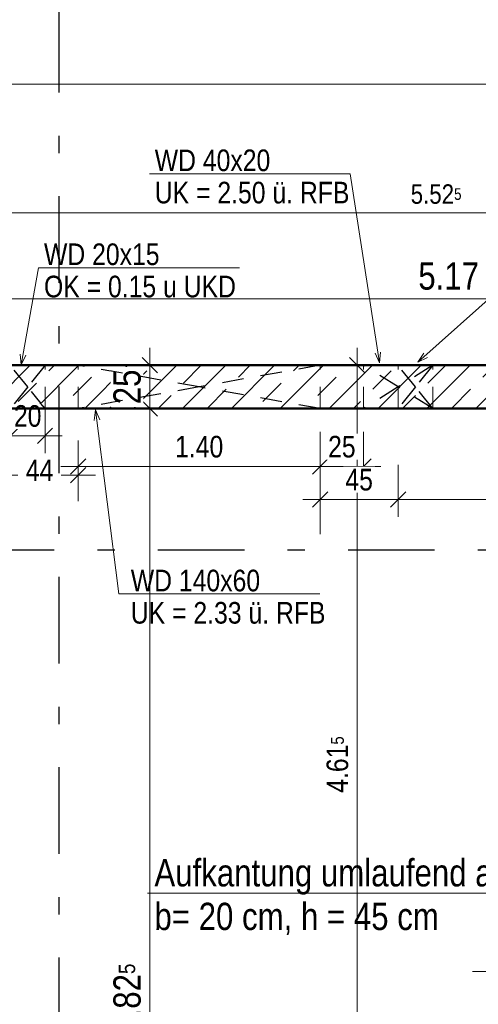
# Model space of a CAD drawing. Header units: millimetres. Extents: x -13 to 146, y -13 to 60.
# Tile 55 of 170: x 5.95 to 8.6, y 25.93 to 31.62. Entities that reach past the tile are written whole.
import ezdxf

# ---------------------------------------------------------------- set-up
doc = ezdxf.new("R2010")
doc.units = ezdxf.units.MM
doc.linetypes.add('DASHDOTX2', pattern=[2, 1, -0.5, 0, -0.5])
doc.linetypes.add('HIDDEN', pattern=[0.375, 0.25, -0.125])
for name, color, linetype, lineweight in [('Achsen', 7, 'Continuous', 20), ('Schraffuren', 7, 'Continuous', 20), ('Texte', 7, 'Continuous', 20), ('WPG_DD Elt', 7, 'Continuous', 20), ('WPG_Lüftung Durchbrüche', 7, 'Continuous', 20)]:
    doc.layers.add(name, color=color, linetype=linetype, lineweight=lineweight)
doc.styles.add('Arial Narrow', font='ARIALN.TTF')
doc.dimstyles.new('Arch_Strakon_dimstyle', dxfattribs={"dimtxt": 11.25, "dimasz": 1, "dimexe": 1.25, "dimexo": 0.0625, "dimgap": 1, "dimtad": 0, "dimdec": 5, "dimzin": 12, "dimdsep": 46, "dimtxsty": 'Arial Narrow', "dimblk": 'Arrowhead_Tick', "dimsah": 1, "dimcen": 0, "dimse1": 1, "dimse2": 1, "dimclrd": 6, "dimclrt": 3, "dimazin": 0, "dimtfac": 1, "dimtdec": 4, "dimtmove": 0, "dimatfit": 3, "dimldrblk": 'NONE', "dimfxl": 1, "dimtvp": 1, "dimtolj": 1, "dimtzin": 0, "dimlwd": 13, "dimarcsym": 2})

# ---------------------------------------------------------------- blocks, each defined once
blk = doc.blocks.new('Arrowhead_Tick')
at = {"color": 0, "linetype": 'Continuous', "lineweight": -2}
for p, q in [((0, 20), (0, -10)), ((-1, 0), (0, 0)), ((10, 0), (0, 0))]:
    blk.add_line(p, q, dxfattribs=at)
at = {"color": 2, "linetype": 'Continuous', "lineweight": 35}
blk.add_line((4.42, 4.42), (-4.42, -4.42), dxfattribs=at)
blk = doc.blocks.new('*D65')
at = {"layer": 'Achsen', "color": 6, "linetype": 'Continuous', "lineweight": 13}
blk.add_line((5.8538, 30.0098), (11.0046, 30.0098), dxfattribs=at)
at = {"layer": 'Defpoints', "color": 0}
for p in [(11.0146, 30.0098), (5.8438, 29.3753), (11.0146, 29.3753)]:
    blk.add_point(p, dxfattribs=at)
at = {"layer": 'Achsen', "color": 6, "lineweight": 13, "xscale": 0.01, "yscale": 0.01, "zscale": 0.01}
blk.add_blockref('Arrowhead_Tick', (11.0146, 30.0098), dxfattribs=at)
at = {"layer": 'Achsen', "color": 6, "lineweight": 13, "xscale": 0.01, "yscale": 0.01, "zscale": 0.01, "rotation": 180}
blk.add_blockref('Arrowhead_Tick', (5.8438, 30.0098), dxfattribs=at)
at = {"layer": 'Achsen', "color": 2, "lineweight": 35, "insert": (8.4292, 30.1402), "char_height": 0.1575, "attachment_point": 5, "style": 'Arial Narrow', "bg_fill": 3, "box_fill_scale": 1.1, "bg_fill_color": 256, "bg_fill_true_color": 13158600, "bg_fill_transparency": 0}
blk.add_mtext('\\A1;5.17', dxfattribs=at)
blk = doc.blocks.new('_None')
blk = doc.blocks.new('*D128')
at = {"layer": 'Achsen', "color": 6, "linetype": 'Continuous', "lineweight": 13}
blk.add_line((4.9171, 26.5397), (4.9171, 28.548), dxfattribs=at)
at = {"layer": 'Defpoints', "color": 0}
for p in [(4.9171, 28.558), (26.2851, 28.558), (5.4742, 26.5297)]:
    blk.add_point(p, dxfattribs=at)
at = {"layer": 'Achsen', "color": 6, "lineweight": 13, "xscale": 0.01, "yscale": 0.01, "zscale": 0.01}
for p, rotation in [((4.9171, 28.558), 90), ((4.9171, 26.5297), 270)]:
    blk.add_blockref('Arrowhead_Tick', p, dxfattribs=dict(at, rotation=rotation))
at = {"layer": 'Achsen', "color": 2, "lineweight": 35, "insert": (4.7867, 27.5438), "char_height": 0.1575, "attachment_point": 5, "rotation": 90, "style": 'Arial Narrow', "bg_fill": 3, "box_fill_scale": 1.1, "bg_fill_color": 256, "bg_fill_true_color": 13158600, "bg_fill_transparency": 0}
blk.add_mtext('\\A1;2.03', dxfattribs=at)
blk = doc.blocks.new('*D129')
at = {"layer": 'Achsen', "color": 6, "linetype": 'Continuous', "lineweight": 13}
blk.add_line((4.9171, 28.568), (4.9171, 30.5797), dxfattribs=at)
at = {"layer": 'Defpoints', "color": 0}
for p in [(4.9171, 30.5897), (5.4742, 30.5897), (26.2851, 28.558)]:
    blk.add_point(p, dxfattribs=at)
at = {"layer": 'Achsen', "color": 6, "lineweight": 13, "xscale": 0.01, "yscale": 0.01, "zscale": 0.01}
for p, rotation in [((4.9171, 30.5897), 89.99999999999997), ((4.9171, 28.558), 270)]:
    blk.add_blockref('Arrowhead_Tick', p, dxfattribs=dict(at, rotation=rotation))
at = {"layer": 'Achsen', "color": 2, "lineweight": 35, "insert": (4.7867, 29.5738), "char_height": 0.1575, "attachment_point": 5, "rotation": 90, "style": 'Arial Narrow', "bg_fill": 3, "box_fill_scale": 1.1, "bg_fill_color": 256, "bg_fill_true_color": 13158600, "bg_fill_transparency": 0}
blk.add_mtext('\\A1;2.03', dxfattribs=at)
blk = doc.blocks.new('*D130')
at = {"layer": 'Achsen', "color": 6, "linetype": 'Continuous', "lineweight": 13}
blk.add_line((4.9171, 30.5997), (4.9171, 32.608), dxfattribs=at)
at = {"layer": 'Defpoints', "color": 0}
for p in [(4.9171, 32.618), (26.2851, 32.618), (5.4742, 30.5897)]:
    blk.add_point(p, dxfattribs=at)
at = {"layer": 'Achsen', "color": 6, "lineweight": 13, "xscale": 0.01, "yscale": 0.01, "zscale": 0.01}
for p, rotation in [((4.9171, 32.618), 90), ((4.9171, 30.5897), 270)]:
    blk.add_blockref('Arrowhead_Tick', p, dxfattribs=dict(at, rotation=rotation))
at = {"layer": 'Achsen', "color": 2, "lineweight": 35, "insert": (4.7867, 31.6038), "char_height": 0.1575, "attachment_point": 5, "rotation": 90, "style": 'Arial Narrow', "bg_fill": 3, "box_fill_scale": 1.1, "bg_fill_color": 256, "bg_fill_true_color": 13158600, "bg_fill_transparency": 0}
blk.add_mtext('\\A1;2.03', dxfattribs=at)
blk = doc.blocks.new('*D324')
at = {"color": 6, "linetype": 'Continuous', "lineweight": 13}
blk.add_line((6.7, 22.5581), (6.7, 29.3653), dxfattribs=at)
at = {"layer": 'Defpoints', "color": 0}
for p in [(5.8438, 29.3753), (6.7, 29.3753), (5.8441, 22.5481)]:
    blk.add_point(p, dxfattribs=at)
at = {"color": 6, "lineweight": 13, "xscale": 0.01, "yscale": 0.01, "zscale": 0.01}
for p, rotation in [((6.7, 29.3753), 89.99999999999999), ((6.7, 22.5481), 270)]:
    blk.add_blockref('Arrowhead_Tick', p, dxfattribs=dict(at, rotation=rotation))
at = {"color": 2, "lineweight": 35, "insert": (6.5696, 25.9617), "char_height": 0.1575, "attachment_point": 5, "rotation": 90, "style": 'Arial Narrow', "bg_fill": 3, "box_fill_scale": 1.1, "bg_fill_color": 256, "bg_fill_true_color": 13158600, "bg_fill_transparency": 0}
blk.add_mtext('\\A1;6.82{\\A1;\\H.6x;\\S5;}', dxfattribs=at)
blk = doc.blocks.new('*D325')
at = {"color": 6, "linetype": 'Continuous', "lineweight": 13}
blk.add_line((6.7, 29.3853), (6.7, 29.6153), dxfattribs=at)
at = {"layer": 'Defpoints', "color": 0}
for p in [(5.5942, 29.6253), (6.7, 29.6253), (5.8438, 29.3753)]:
    blk.add_point(p, dxfattribs=at)
at = {"color": 6, "lineweight": 13, "xscale": 0.01, "yscale": 0.01, "zscale": 0.01}
for p, rotation in [((6.7, 29.6253), 90), ((6.7, 29.3753), 270)]:
    blk.add_blockref('Arrowhead_Tick', p, dxfattribs=dict(at, rotation=rotation))
at = {"color": 2, "lineweight": 35, "insert": (6.5696, 29.5003), "char_height": 0.1575, "attachment_point": 5, "rotation": 90, "style": 'Arial Narrow', "bg_fill": 3, "box_fill_scale": 1.1, "bg_fill_color": 256, "bg_fill_true_color": 13158600, "bg_fill_transparency": 0}
blk.add_mtext('\\A1;25', dxfattribs=at)
blk = doc.blocks.new('*D350')
at = {"color": 6, "linetype": 'Continuous', "lineweight": 13}
blk.add_line((5.6042, 31.25), (24.2792, 31.25), dxfattribs=at)
at = {"layer": 'Defpoints', "color": 0}
for p in [(24.2892, 31.25), (5.5942, 29.6253), (24.2892, 29.6253)]:
    blk.add_point(p, dxfattribs=at)
at = {"color": 6, "lineweight": 13, "xscale": 0.01, "yscale": 0.01, "zscale": 0.01}
blk.add_blockref('Arrowhead_Tick', (24.2892, 31.25), dxfattribs=at)
at = {"color": 6, "lineweight": 13, "xscale": 0.01, "yscale": 0.01, "zscale": 0.01, "rotation": 180}
blk.add_blockref('Arrowhead_Tick', (5.5942, 31.25), dxfattribs=at)
at = {"color": 2, "lineweight": 35, "insert": (14.9417, 31.3804), "char_height": 0.1575, "attachment_point": 5, "style": 'Arial Narrow', "bg_fill": 3, "box_fill_scale": 1.1, "bg_fill_color": 256, "bg_fill_true_color": 13158600, "bg_fill_transparency": 0}
blk.add_mtext('\\A1;18.69{\\A1;\\H.6x;\\S5;}', dxfattribs=at)
blk = doc.blocks.new('*D485')
at = {"layer": 'Defpoints', "color": 0}
for p in [(11.1189, 30.5068), (11.1189, 29.8278), (5.5942, 29.6253)]:
    blk.add_point(p, dxfattribs=at)
at = {"layer": 'Texte', "color": 6, "linetype": 'Continuous', "lineweight": 13}
blk.add_line((5.6042, 30.5068), (11.1089, 30.5068), dxfattribs=at)
at = {"layer": 'Texte', "color": 6, "lineweight": 13, "xscale": 0.01, "yscale": 0.01, "zscale": 0.01}
blk.add_blockref('Arrowhead_Tick', (11.1189, 30.5068), dxfattribs=at)
at = {"layer": 'Texte', "color": 6, "lineweight": 13, "xscale": 0.01, "yscale": 0.01, "zscale": 0.01, "rotation": 180}
blk.add_blockref('Arrowhead_Tick', (5.5942, 30.5068), dxfattribs=at)
at = {"layer": 'Texte', "color": 3, "lineweight": 35, "insert": (8.3566, 30.6142), "char_height": 0.1125, "attachment_point": 5, "style": 'Arial Narrow', "bg_fill": 3, "box_fill_scale": 1.1, "bg_fill_color": 256, "bg_fill_true_color": 13158600, "bg_fill_transparency": 0}
blk.add_mtext('\\A1;5.52{\\A1;\\H.6x;\\S5;}', dxfattribs=at)
blk = doc.blocks.new('*D508')
at = {"layer": 'Defpoints', "color": 0}
for p in [(6.286, 29.3753), (7.686, 29.3753), (7.686, 29.0404)]:
    blk.add_point(p, dxfattribs=at)
at = {"layer": 'Texte', "color": 6, "linetype": 'Continuous', "lineweight": 13}
blk.add_line((6.296, 29.0404), (7.676, 29.0404), dxfattribs=at)
at = {"layer": 'Texte', "color": 6, "lineweight": 13, "xscale": 0.01, "yscale": 0.01, "zscale": 0.01}
blk.add_blockref('Arrowhead_Tick', (7.686, 29.0404), dxfattribs=at)
at = {"layer": 'Texte', "color": 6, "lineweight": 13, "xscale": 0.01, "yscale": 0.01, "zscale": 0.01, "rotation": 180}
blk.add_blockref('Arrowhead_Tick', (6.286, 29.0404), dxfattribs=at)
at = {"layer": 'Texte', "color": 3, "lineweight": 35, "insert": (6.986, 29.1542), "char_height": 0.125, "attachment_point": 5, "style": 'Arial Narrow', "bg_fill": 3, "box_fill_scale": 1.1, "bg_fill_color": 256, "bg_fill_true_color": 13158600, "bg_fill_transparency": 0}
blk.add_mtext('\\A1;1.40', dxfattribs=at)
blk = doc.blocks.new('*D509')
at = {"layer": 'Defpoints', "color": 0}
for p in [(7.686, 29.3753), (7.9367, 29.3753), (7.9367, 29.0404)]:
    blk.add_point(p, dxfattribs=at)
at = {"layer": 'Texte', "color": 6, "linetype": 'Continuous', "lineweight": 13}
blk.add_line((7.696, 29.0404), (7.9267, 29.0404), dxfattribs=at)
at = {"layer": 'Texte', "color": 6, "lineweight": 13, "xscale": 0.01, "yscale": 0.01, "zscale": 0.01}
blk.add_blockref('Arrowhead_Tick', (7.9367, 29.0404), dxfattribs=at)
at = {"layer": 'Texte', "color": 6, "lineweight": 13, "xscale": 0.01, "yscale": 0.01, "zscale": 0.01, "rotation": 180}
blk.add_blockref('Arrowhead_Tick', (7.686, 29.0404), dxfattribs=at)
at = {"layer": 'Texte', "color": 3, "lineweight": 35, "insert": (7.8114, 29.1542), "char_height": 0.125, "attachment_point": 5, "style": 'Arial Narrow', "bg_fill": 3, "box_fill_scale": 1.1, "bg_fill_color": 256, "bg_fill_true_color": 13158600, "bg_fill_transparency": 0}
blk.add_mtext('\\A1;25', dxfattribs=at)
blk = doc.blocks.new('*D686')
at = {"color": 6, "linetype": 'Continuous', "lineweight": 13}
for p, q in [((5.8538, 28.9904), (5.9375, 28.9904)), ((6.276, 28.9904), (6.1881, 28.9904))]:
    blk.add_line(p, q, dxfattribs=at)
at = {"layer": 'Defpoints', "color": 0}
for p in [(5.8438, 29.3753), (6.286, 29.3753), (6.286, 28.9904)]:
    blk.add_point(p, dxfattribs=at)
at = {"color": 6, "lineweight": 13, "xscale": 0.01, "yscale": 0.01, "zscale": 0.01}
blk.add_blockref('Arrowhead_Tick', (6.286, 28.9904), dxfattribs=at)
at = {"color": 6, "lineweight": 13, "xscale": 0.01, "yscale": 0.01, "zscale": 0.01, "rotation": 180}
blk.add_blockref('Arrowhead_Tick', (5.8438, 28.9904), dxfattribs=at)
at = {"color": 3, "lineweight": 35, "insert": (6.0628, 29.0182), "char_height": 0.125, "attachment_point": 5, "style": 'Arial Narrow', "bg_fill": 3, "box_fill_scale": 1.1, "bg_fill_color": 256, "bg_fill_true_color": 13158600, "bg_fill_transparency": 0}
blk.add_mtext('\\A1;44', dxfattribs=at)
blk = doc.blocks.new('*D704')
at = {"color": 6, "linetype": 'Continuous', "lineweight": 13}
blk.add_line((7.9, 25.0203), (7.9, 29.6153), dxfattribs=at)
at = {"layer": 'Defpoints', "color": 0}
for p in [(7.9, 29.6253), (8.3367, 29.6253), (8.4038, 25.0103)]:
    blk.add_point(p, dxfattribs=at)
at = {"color": 6, "lineweight": 13, "xscale": 0.01, "yscale": 0.01, "zscale": 0.01}
for p, rotation in [((7.9, 29.6253), 89.99999999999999), ((7.9, 25.0103), 270)]:
    blk.add_blockref('Arrowhead_Tick', p, dxfattribs=dict(at, rotation=rotation))
at = {"color": 3, "lineweight": 35, "insert": (7.7862, 27.3178), "char_height": 0.125, "attachment_point": 5, "rotation": 90, "style": 'Arial Narrow', "bg_fill": 3, "box_fill_scale": 1.1, "bg_fill_color": 256, "bg_fill_true_color": 13158600, "bg_fill_transparency": 0}
blk.add_mtext('\\A1;4.61{\\A1;\\H.6x;\\S5;}', dxfattribs=at)
blk = doc.blocks.new('*D783')
at = {"layer": 'Defpoints', "color": 0}
blk.add_point((6.0942, 29.2178), dxfattribs=at)
at = {"layer": 'Texte', "color": 6, "linetype": 'Continuous', "lineweight": 13}
blk.add_line((5.9042, 29.2178), (6.0842, 29.2178), dxfattribs=at)
at = {"layer": 'Texte', "color": 6, "lineweight": 13, "xscale": 0.01, "yscale": 0.01, "zscale": 0.01}
blk.add_blockref('Arrowhead_Tick', (6.0942, 29.2178), dxfattribs=at)
at = {"layer": 'Texte', "color": 6, "lineweight": 13, "xscale": 0.01, "yscale": 0.01, "zscale": 0.01, "rotation": 180}
blk.add_blockref('Arrowhead_Tick', (5.8942, 29.2178), dxfattribs=at)
at = {"layer": 'Texte', "color": 3, "lineweight": 35, "insert": (5.9942, 29.3316), "char_height": 0.125, "attachment_point": 5, "style": 'Arial Narrow', "bg_fill": 3, "box_fill_scale": 1.1, "bg_fill_color": 256, "bg_fill_true_color": 13158600, "bg_fill_transparency": 0}
blk.add_mtext('\\A1;20', dxfattribs=at)
at = {"layer": 'Defpoints', "color": 0}
for p in [(5.8942, 29.3753), (6.0942, 29.3753)]:
    blk.add_point(p, dxfattribs=at)
blk = doc.blocks.new('*D827')
at = {"layer": 'Defpoints', "color": 0}
for p in [(7.686, 29.3753), (7.9367, 29.3753), (7.9367, 29.0404)]:
    blk.add_point(p, dxfattribs=at)
at = {"layer": 'Texte', "color": 6, "linetype": 'Continuous', "lineweight": 13}
blk.add_line((7.696, 29.0404), (7.9267, 29.0404), dxfattribs=at)
at = {"layer": 'Texte', "color": 6, "lineweight": 13, "xscale": 0.01, "yscale": 0.01, "zscale": 0.01}
blk.add_blockref('Arrowhead_Tick', (7.9367, 29.0404), dxfattribs=at)
at = {"layer": 'Texte', "color": 6, "lineweight": 13, "xscale": 0.01, "yscale": 0.01, "zscale": 0.01, "rotation": 180}
blk.add_blockref('Arrowhead_Tick', (7.686, 29.0404), dxfattribs=at)
at = {"layer": 'Texte', "color": 3, "lineweight": 35, "insert": (7.8114, 29.1542), "char_height": 0.125, "attachment_point": 5, "style": 'Arial Narrow', "bg_fill": 3, "box_fill_scale": 1.1, "bg_fill_color": 256, "bg_fill_true_color": 13158600, "bg_fill_transparency": 0}
blk.add_mtext('\\A1;25', dxfattribs=at)
blk = doc.blocks.new('*D828')
at = {"layer": 'Defpoints', "color": 0}
for p in [(7.686, 29.3753), (8.1367, 29.3753), (8.1367, 28.85)]:
    blk.add_point(p, dxfattribs=at)
at = {"layer": 'Texte', "color": 6, "linetype": 'Continuous', "lineweight": 13}
blk.add_line((7.696, 28.85), (8.1267, 28.85), dxfattribs=at)
at = {"layer": 'Texte', "color": 6, "lineweight": 13, "xscale": 0.01, "yscale": 0.01, "zscale": 0.01}
blk.add_blockref('Arrowhead_Tick', (8.1367, 28.85), dxfattribs=at)
at = {"layer": 'Texte', "color": 6, "lineweight": 13, "xscale": 0.01, "yscale": 0.01, "zscale": 0.01, "rotation": 180}
blk.add_blockref('Arrowhead_Tick', (7.686, 28.85), dxfattribs=at)
at = {"layer": 'Texte', "color": 3, "lineweight": 35, "insert": (7.9114, 28.9636), "char_height": 0.125, "attachment_point": 5, "style": 'Arial Narrow', "bg_fill": 3, "box_fill_scale": 1.1, "bg_fill_color": 256, "bg_fill_true_color": 13158600, "bg_fill_transparency": 0}
blk.add_mtext('\\A1;45', dxfattribs=at)
blk = doc.blocks.new('*D829')
at = {"layer": 'Defpoints', "color": 0}
for p in [(7.686, 29.3753), (9.9397, 29.3753), (9.9397, 28.85)]:
    blk.add_point(p, dxfattribs=at)
at = {"layer": 'Texte', "color": 6, "linetype": 'Continuous', "lineweight": 13}
blk.add_line((7.696, 28.85), (9.9297, 28.85), dxfattribs=at)
at = {"layer": 'Texte', "color": 6, "lineweight": 13, "xscale": 0.01, "yscale": 0.01, "zscale": 0.01}
blk.add_blockref('Arrowhead_Tick', (9.9397, 28.85), dxfattribs=at)
at = {"layer": 'Texte', "color": 6, "lineweight": 13, "xscale": 0.01, "yscale": 0.01, "zscale": 0.01, "rotation": 180}
blk.add_blockref('Arrowhead_Tick', (7.686, 28.85), dxfattribs=at)
at = {"layer": 'Texte', "color": 3, "lineweight": 35, "insert": (8.8129, 28.9638), "char_height": 0.125, "attachment_point": 5, "style": 'Arial Narrow', "bg_fill": 3, "box_fill_scale": 1.1, "bg_fill_color": 256, "bg_fill_true_color": 13158600, "bg_fill_transparency": 0}
blk.add_mtext('\\A1;2.25{\\A1;\\H.6x;\\S5;}', dxfattribs=at)

msp = doc.modelspace()

# ---------------------------------------------------------------- hatches: boundary and pattern name
at = {"layer": 'Schraffuren', "lineweight": 13}
h = msp.add_hatch(dxfattribs=at)
h.set_pattern_fill('bB', color=6, scale=0.01, angle=45, style=0, pattern_type=2)
h.set_pattern_definition([(45, (0, 0), (-0.1414214, 0.1414214), [0.15, -0.1]), (45, (-0.07071, 0.07071), (-0.1414214, 0.1414214), [])])
h.paths.add_polyline_path([(9.939692, 29.62533), (9.939692, 29.37533), (5.594235, 29.37533), (5.594235, 29.62533)])

# ---------------------------------------------------------------- linework, layer by layer
at = {"color": 5, "linetype": 'Continuous', "lineweight": 18}
msp.add_line((9.142199, 26.5751), (6.687438, 26.5751), dxfattribs=at)
at = {"layer": 'Achsen', "color": 3, "linetype": 'DASHDOTX2', "lineweight": 25, "ltscale": 0.5}
for p, q in [((6.174631, 39.402162), (6.174631, 12.374124)), ((3.447631, 28.55799), (49.122527, 28.55799))]:
    msp.add_line(p, q, dxfattribs=at)
at = {"layer": 'Texte', "color": 5, "linetype": 'Continuous', "lineweight": 18}
for p, q in [((7.860328, 30.732243), (6.697791, 30.732243)), ((7.860328, 30.732243), (8.028564, 29.639351)), ((8.960279, 30.274967), (8.250702, 29.643389)), ((6.057124, 30.189305), (5.956324, 29.628381)), ((7.219661, 30.189305), (6.057124, 30.189305)), ((5.956324, 29.628381), (5.951113, 29.690278)), ((5.98276, 29.684591), (5.956324, 29.628381)), ((8.028564, 29.639351), (8.003546, 29.696206)), ((8.035325, 29.701098), (8.028564, 29.639351)), ((8.250702, 29.643389), (8.284831, 29.69529)), ((8.306209, 29.671272), (8.250702, 29.643389)), ((6.378515, 29.306222), (6.386955, 29.367763)), ((6.521215, 28.30367), (6.386955, 29.367763)), ((6.386955, 29.367763), (6.410416, 29.310247)), ((7.683752, 28.30367), (6.521215, 28.30367))]:
    msp.add_line(p, q, dxfattribs=at)
at = {"layer": 'WPG_Lüftung Durchbrüche', "color": 5, "linetype": 'Continuous', "lineweight": 18}
msp.add_line((9.737684, 26.122285), (8.567464, 26.122285), dxfattribs=at)

# ---------------------------------------------------------------- next in the draw order: dimensions: what is measured, and where the dimension line sits
at = {"layer": 'Achsen', "lineweight": 35}
dim = msp.add_linear_dim(base=(11.014642, 30.009769), p1=(5.843808, 29.37533), p2=(11.014642, 29.37533), text='5.17', dimstyle='Arch_Strakon_dimstyle', override={"dimscale": 0.01, "dimtxt": 15.75, "dimasz": 1, "dimgap": 5, "dimtad": 1, "dimjust": 0, "dimtih": 0, "dimtoh": 0, "dimdec": 5, "dimdsep": 46, "dimtxsty": 'Arial Narrow', "dimclrd": 6, "dimclrt": 2, "dimtix": 1, "dimtofl": 255, "dimtmove": 0, "dimatfit": 2, "dimfxl": 0, "dimfxlon": 0, "dimtvp": 31.746032, "dimtfill": 1, "dimtfillclr": 7, "dimlwd": 13}, dxfattribs=at)
dim.commit()
dim.dimension.update_dxf_attribs({"geometry": '*D65', "text_midpoint": (8.429225, 30.009769), "dimtype": 160})
dim = msp.add_linear_dim(base=(4.917088, 28.55799), p1=(5.474235, 26.529694), p2=(26.285079, 28.55799), angle=90, text='2.03', dimstyle='Arch_Strakon_dimstyle', override={"dimscale": 0.01, "dimtxt": 15.75, "dimasz": 1, "dimgap": 5, "dimtad": 1, "dimjust": 0, "dimtih": 0, "dimtoh": 0, "dimdec": 5, "dimdsep": 46, "dimtxsty": 'Arial Narrow', "dimclrd": 6, "dimclrt": 2, "dimtix": 1, "dimtofl": 255, "dimtmove": 0, "dimatfit": 2, "dimfxl": 0, "dimfxlon": 0, "dimtvp": 31.746032, "dimtfill": 1, "dimtfillclr": 7, "dimlwd": 13}, dxfattribs=at)
dim.commit()
dim.dimension.update_dxf_attribs({"geometry": '*D128', "text_midpoint": (4.917088, 27.543842), "dimtype": 160})

# ---------------------------------------------------------------- next in the draw order: dimensions: what is measured, and where the dimension line sits
dim = msp.add_linear_dim(base=(4.917088, 30.589694), p1=(26.285079, 28.55799), p2=(5.474235, 30.589694), angle=90, text='2.03', dimstyle='Arch_Strakon_dimstyle', override={"dimscale": 0.01, "dimtxt": 15.75, "dimasz": 1, "dimgap": 5, "dimtad": 1, "dimjust": 0, "dimtih": 0, "dimtoh": 0, "dimdec": 5, "dimdsep": 46, "dimtxsty": 'Arial Narrow', "dimclrd": 6, "dimclrt": 2, "dimtix": 1, "dimtofl": 255, "dimtmove": 0, "dimatfit": 2, "dimfxl": 0, "dimfxlon": 0, "dimtvp": 31.746032, "dimtfill": 1, "dimtfillclr": 7, "dimlwd": 13}, dxfattribs=at)
dim.commit()
dim.dimension.update_dxf_attribs({"geometry": '*D129', "text_midpoint": (4.917088, 29.573842), "dimtype": 160})

# ---------------------------------------------------------------- next in the draw order: dimensions: what is measured, and where the dimension line sits
at = {"lineweight": 35}
dim = msp.add_linear_dim(base=(6.7, 29.37533), p1=(5.844131, 22.54809), p2=(5.843808, 29.37533), angle=90, text='6.82{\\A1;\\H.6x;\\S5;}', dimstyle='Arch_Strakon_dimstyle', override={"dimscale": 0.01, "dimtxt": 15.75, "dimasz": 1, "dimgap": 5, "dimtad": 1, "dimjust": 0, "dimtih": 0, "dimtoh": 0, "dimdec": 5, "dimdsep": 46, "dimtxsty": 'Arial Narrow', "dimclrd": 6, "dimclrt": 2, "dimtix": 1, "dimtofl": 255, "dimtmove": 0, "dimatfit": 2, "dimfxl": 0, "dimfxlon": 0, "dimtvp": 31.746032, "dimtfill": 1, "dimtfillclr": 7, "dimlwd": 13}, dxfattribs=at)
dim.commit()
dim.dimension.update_dxf_attribs({"geometry": '*D324', "text_midpoint": (6.7, 25.96171), "dimtype": 160})
at = {"layer": 'Achsen', "lineweight": 35}
dim = msp.add_linear_dim(base=(4.917088, 32.61799), p1=(5.474235, 30.589694), p2=(26.285079, 32.61799), angle=90, text='2.03', dimstyle='Arch_Strakon_dimstyle', override={"dimscale": 0.01, "dimtxt": 15.75, "dimasz": 1, "dimgap": 5, "dimtad": 1, "dimjust": 0, "dimtih": 0, "dimtoh": 0, "dimdec": 5, "dimdsep": 46, "dimtxsty": 'Arial Narrow', "dimclrd": 6, "dimclrt": 2, "dimtix": 1, "dimtofl": 255, "dimtmove": 0, "dimatfit": 2, "dimfxl": 0, "dimfxlon": 0, "dimtvp": 31.746032, "dimtfill": 1, "dimtfillclr": 7, "dimlwd": 13}, dxfattribs=at)
dim.commit()
dim.dimension.update_dxf_attribs({"geometry": '*D130', "text_midpoint": (4.917088, 31.603842), "dimtype": 160})

# ---------------------------------------------------------------- next in the draw order: texts
at = {"layer": 'Texte', "color": 3, "lineweight": 25, "style": 'Arial Narrow'}
msp.add_text('WD 140x60', height=0.125, dxfattribs=at).set_placement((6.590409, 28.318874))
at = {"layer": 'WPG_DD Elt', "color": 14, "lineweight": 25, "style": 'Arial Narrow'}
for p in [(6.616396, 26.190188), (6.616396, 26.038759)]:
    msp.add_text('^I', height=0.125, dxfattribs=at).set_placement(p)

# ---------------------------------------------------------------- next in the draw order: dimensions: what is measured, and where the dimension line sits
at = {"lineweight": 35}
dim = msp.add_linear_dim(base=(6.7, 29.62533), p1=(5.843808, 29.37533), p2=(5.594235, 29.62533), angle=90, text='25', dimstyle='Arch_Strakon_dimstyle', override={"dimscale": 0.01, "dimtxt": 15.75, "dimasz": 1, "dimgap": 5, "dimtad": 1, "dimjust": 0, "dimtih": 0, "dimtoh": 0, "dimdec": 5, "dimdsep": 46, "dimtxsty": 'Arial Narrow', "dimclrd": 6, "dimclrt": 2, "dimtix": 1, "dimtofl": 255, "dimtmove": 0, "dimatfit": 2, "dimfxl": 0, "dimfxlon": 0, "dimtvp": 31.746032, "dimtfill": 1, "dimtfillclr": 7, "dimlwd": 13}, dxfattribs=at)
dim.commit()
dim.dimension.update_dxf_attribs({"geometry": '*D325', "text_midpoint": (6.7, 29.50033), "dimtype": 160})

# ---------------------------------------------------------------- next in the draw order: dimensions: what is measured, and where the dimension line sits
dim = msp.add_linear_dim(base=(24.289235, 31.25), p1=(5.594235, 29.62533), p2=(24.289235, 29.62533), text='18.69{\\A1;\\H.6x;\\S5;}', dimstyle='Arch_Strakon_dimstyle', override={"dimscale": 0.01, "dimtxt": 15.75, "dimasz": 1, "dimgap": 5, "dimtad": 1, "dimjust": 0, "dimtih": 0, "dimtoh": 0, "dimdec": 5, "dimdsep": 46, "dimtxsty": 'Arial Narrow', "dimclrd": 6, "dimclrt": 2, "dimtix": 1, "dimtofl": 255, "dimtmove": 0, "dimatfit": 2, "dimfxl": 0, "dimfxlon": 0, "dimtvp": 31.746032, "dimtfill": 1, "dimtfillclr": 7, "dimlwd": 13}, dxfattribs=at)
dim.commit()
dim.dimension.update_dxf_attribs({"geometry": '*D350', "text_midpoint": (14.941735, 31.25), "dimtype": 160})
at = {"layer": 'Texte', "lineweight": 35}
dim = msp.add_linear_dim(base=(7.686036, 29.040368), p1=(6.286036, 29.37533), p2=(7.686036, 29.37533), text='1.40', dimstyle='Arch_Strakon_dimstyle', override={"dimscale": 0.01, "dimtxt": 12.5, "dimasz": 1, "dimgap": 5, "dimtad": 1, "dimjust": 0, "dimtih": 0, "dimtoh": 0, "dimdec": 5, "dimdsep": 46, "dimtxsty": 'Arial Narrow', "dimclrd": 6, "dimclrt": 3, "dimtix": 1, "dimtofl": 255, "dimtmove": 0, "dimatfit": 2, "dimfxl": 0, "dimfxlon": 0, "dimtvp": 40, "dimtfill": 1, "dimtfillclr": 7, "dimlwd": 13}, dxfattribs=at)
dim.commit()
dim.dimension.update_dxf_attribs({"geometry": '*D508', "text_midpoint": (6.986036, 29.040368), "dimtype": 160})

# ---------------------------------------------------------------- next in the draw order: texts
at = {"layer": 'Texte', "color": 3, "lineweight": 25, "style": 'Arial Narrow'}
msp.add_text('WD 40x20', height=0.125, dxfattribs=at).set_placement((6.729, 30.747447))

# ---------------------------------------------------------------- next in the draw order: dimensions: what is measured, and where the dimension line sits
at = {"lineweight": 35}
dim = msp.add_linear_dim(base=(6.286036, 28.990368), p1=(5.843808, 29.37533), p2=(6.286036, 29.37533), text='44', dimstyle='Arch_Strakon_dimstyle', override={"dimscale": 0.01, "dimtxt": 12.5, "dimasz": 1, "dimgap": 5, "dimtad": 0, "dimjust": 0, "dimtih": 0, "dimtoh": 0, "dimdec": 5, "dimdsep": 46, "dimtxsty": 'Arial Narrow', "dimclrd": 6, "dimclrt": 3, "dimtix": 0, "dimtofl": 255, "dimtmove": 2, "dimatfit": 2, "dimfxl": 0, "dimfxlon": 0, "dimtvp": 40, "dimtfill": 1, "dimtfillclr": 7, "dimlwd": 13}, dxfattribs=at)
dim.commit()
dim.dimension.update_dxf_attribs({"geometry": '*D686', "text_midpoint": (6.062825, 29.018175), "dimtype": 160})
at = {"layer": 'Texte', "lineweight": 35}
for base, p1, p2, text, override, picture, middle in [((11.118893, 30.506775), (5.594235, 29.62533), (11.118893, 29.827806), '5.52{\\A1;\\H.6x;\\S5;}', {"dimscale": 0.01, "dimtxt": 11.25, "dimasz": 1, "dimgap": 5, "dimtad": 1, "dimjust": 0, "dimtih": 0, "dimtoh": 0, "dimdec": 5, "dimdsep": 46, "dimtxsty": 'Arial Narrow', "dimclrd": 6, "dimclrt": 3, "dimtix": 1, "dimtofl": 255, "dimtmove": 0, "dimatfit": 2, "dimfxl": 0, "dimfxlon": 0, "dimtvp": 44.444444, "dimtfill": 1, "dimtfillclr": 7, "dimlwd": 13}, '*D485', (8.356564, 30.506775)), ((7.936739, 29.040368), (7.686036, 29.37533), (7.936739, 29.37533), '25', {"dimscale": 0.01, "dimtxt": 12.5, "dimasz": 1, "dimgap": 5, "dimtad": 1, "dimjust": 0, "dimtih": 0, "dimtoh": 0, "dimdec": 5, "dimdsep": 46, "dimtxsty": 'Arial Narrow', "dimclrd": 6, "dimclrt": 3, "dimtix": 1, "dimtofl": 255, "dimtmove": 0, "dimatfit": 2, "dimfxl": 0, "dimfxlon": 0, "dimtvp": 40, "dimtfill": 1, "dimtfillclr": 7, "dimlwd": 13}, '*D509', (7.811387, 29.040368))]:
    dim = msp.add_linear_dim(base=base, p1=p1, p2=p2, text=text, dimstyle='Arch_Strakon_dimstyle', override=override, dxfattribs=at)
    dim.commit()
    dim.dimension.update_dxf_attribs({"geometry": picture, "text_midpoint": middle, "dimtype": 160})

# ---------------------------------------------------------------- next in the draw order: linework, layer by layer
at = {"color": 6, "linetype": 'HIDDEN', "lineweight": 13, "ltscale": 0.5}
msp.add_line((6.286036, 29.37533), (6.286036, 29.62533), dxfattribs=at)
at = {"layer": 'Achsen', "color": 3, "linetype": 'HIDDEN', "lineweight": 25, "ltscale": 0.5}
for p, q in [((5.994235, 29.50033), (5.894235, 29.62533)), ((6.094235, 29.62533), (5.994235, 29.50033)), ((6.986036, 29.50033), (6.286036, 29.62533)), ((6.986036, 29.50033), (6.286036, 29.37533))]:
    msp.add_line(p, q, dxfattribs=at)

# ---------------------------------------------------------------- next in the draw order: texts
at = {"layer": 'Texte', "color": 3, "lineweight": 25, "style": 'Arial Narrow'}
for s, p in [('UK = 2.50 ü. RFB', (6.729, 30.560958)), ('WD 20x15', (6.088333, 30.204509)), ('OK = 0.15 u UKD', (6.088333, 30.01802))]:
    msp.add_text(s, height=0.125, dxfattribs=at).set_placement(p)

# ---------------------------------------------------------------- next in the draw order: dimensions: what is measured, and where the dimension line sits
at = {"lineweight": 35}
dim = msp.add_linear_dim(base=(7.9, 29.62533), p1=(8.403808, 25.01033), p2=(8.336689, 29.62533), angle=90, text='4.61{\\A1;\\H.6x;\\S5;}', dimstyle='Arch_Strakon_dimstyle', override={"dimscale": 0.01, "dimtxt": 12.5, "dimasz": 1, "dimgap": 5, "dimtad": 1, "dimjust": 0, "dimtih": 0, "dimtoh": 0, "dimdec": 5, "dimdsep": 46, "dimtxsty": 'Arial Narrow', "dimclrd": 6, "dimclrt": 3, "dimtix": 1, "dimtofl": 255, "dimtmove": 0, "dimatfit": 2, "dimfxl": 0, "dimfxlon": 0, "dimtvp": 40, "dimtfill": 1, "dimtfillclr": 7, "dimlwd": 13}, dxfattribs=at)
dim.commit()
dim.dimension.update_dxf_attribs({"geometry": '*D704', "text_midpoint": (7.9, 27.31783), "dimtype": 160})
at = {"layer": 'Texte', "lineweight": 35}
dim = msp.add_linear_dim(base=(6.094235, 29.217789), p1=(5.894235, 29.37533), p2=(6.094235, 29.37533), text='20', dimstyle='Arch_Strakon_dimstyle', override={"dimscale": 0.01, "dimtxt": 12.5, "dimasz": 1, "dimgap": 5, "dimtad": 1, "dimjust": 0, "dimtih": 0, "dimtoh": 0, "dimdec": 5, "dimdsep": 46, "dimtxsty": 'Arial Narrow', "dimclrd": 6, "dimclrt": 3, "dimtix": 1, "dimtofl": 255, "dimtmove": 0, "dimatfit": 2, "dimfxl": 0, "dimfxlon": 0, "dimtvp": 40, "dimtfill": 1, "dimtfillclr": 7, "dimlwd": 13}, dxfattribs=at)
dim.commit()
dim.dimension.update_dxf_attribs({"geometry": '*D783', "text_midpoint": (5.994235, 29.217789), "dimtype": 160})

# ---------------------------------------------------------------- next in the draw order: linework, layer by layer
at = {"color": 4, "linetype": 'Continuous', "lineweight": 50}
msp.add_line((5.594235, 29.62533), (9.939692, 29.62533), dxfattribs=at)
at = {"color": 6, "linetype": 'HIDDEN', "lineweight": 13, "ltscale": 0.5}
msp.add_line((6.094235, 29.37533), (6.094235, 29.62533), dxfattribs=at)
at = {"layer": 'Achsen', "color": 3, "linetype": 'HIDDEN', "lineweight": 25, "ltscale": 0.5}
for p, q in [((7.686036, 29.62533), (6.986036, 29.50033)), ((8.136739, 29.50033), (7.936739, 29.62533)), ((8.236689, 29.50033), (8.136689, 29.62533)), ((8.336739, 29.62533), (8.136739, 29.50033)), ((8.336689, 29.62533), (8.236689, 29.50033)), ((5.994235, 29.50033), (5.894235, 29.37533)), ((6.094235, 29.37533), (5.994235, 29.50033))]:
    msp.add_line(p, q, dxfattribs=at)

# ---------------------------------------------------------------- next in the draw order: texts
at = {"color": 2, "lineweight": 35, "style": 'Arial Narrow'}
for s, p in [('Aufkantung umlaufend am DD', (6.727201, 26.613555)), ('b= 20 cm, h = 45 cm', (6.727201, 26.361555))]:
    msp.add_text(s, height=0.1575, dxfattribs=at).set_placement(p)
at = {"layer": 'Texte', "color": 3, "lineweight": 25, "style": 'Arial Narrow'}
msp.add_text('UK = 2.33 ü. RFB', height=0.125, dxfattribs=at).set_placement((6.590409, 28.132385))

# ---------------------------------------------------------------- next in the draw order: dimensions: what is measured, and where the dimension line sits
at = {"layer": 'Texte', "lineweight": 35}
dim = msp.add_linear_dim(base=(7.936739, 29.040368), p1=(7.686036, 29.37533), p2=(7.936739, 29.37533), text='25', dimstyle='Arch_Strakon_dimstyle', override={"dimscale": 0.01, "dimtxt": 12.5, "dimasz": 1, "dimgap": 5, "dimtad": 1, "dimjust": 0, "dimtih": 0, "dimtoh": 0, "dimdec": 5, "dimdsep": 46, "dimtxsty": 'Arial Narrow', "dimclrd": 6, "dimclrt": 3, "dimtix": 1, "dimtofl": 255, "dimtmove": 0, "dimatfit": 2, "dimfxl": 0, "dimfxlon": 0, "dimtvp": 40, "dimtfill": 1, "dimtfillclr": 7, "dimlwd": 13}, dxfattribs=at)
dim.commit()
dim.dimension.update_dxf_attribs({"geometry": '*D827', "text_midpoint": (7.811387, 29.040368), "dimtype": 160})

# ---------------------------------------------------------------- next in the draw order: dimensions: what is measured, and where the dimension line sits
dim = msp.add_linear_dim(base=(8.136689, 28.85), p1=(7.686036, 29.37533), p2=(8.136689, 29.37533), text='45', dimstyle='Arch_Strakon_dimstyle', override={"dimscale": 0.01, "dimtxt": 12.5, "dimasz": 1, "dimgap": 5, "dimtad": 1, "dimjust": 0, "dimtih": 0, "dimtoh": 0, "dimdec": 5, "dimdsep": 46, "dimtxsty": 'Arial Narrow', "dimclrd": 6, "dimclrt": 3, "dimtix": 1, "dimtofl": 255, "dimtmove": 0, "dimatfit": 2, "dimfxl": 0, "dimfxlon": 0, "dimtvp": 40, "dimtfill": 1, "dimtfillclr": 7, "dimlwd": 13}, dxfattribs=at)
dim.commit()
dim.dimension.update_dxf_attribs({"geometry": '*D828', "text_midpoint": (7.911362, 28.85), "dimtype": 160})

# ---------------------------------------------------------------- next in the draw order: dimensions: what is measured, and where the dimension line sits
dim = msp.add_linear_dim(base=(9.939692, 28.85), p1=(7.686036, 29.37533), p2=(9.939692, 29.37533), text='2.25{\\A1;\\H.6x;\\S5;}', dimstyle='Arch_Strakon_dimstyle', override={"dimscale": 0.01, "dimtxt": 12.5, "dimasz": 1, "dimgap": 5, "dimtad": 1, "dimjust": 0, "dimtih": 0, "dimtoh": 0, "dimdec": 5, "dimdsep": 46, "dimtxsty": 'Arial Narrow', "dimclrd": 6, "dimclrt": 3, "dimtix": 1, "dimtofl": 255, "dimtmove": 0, "dimatfit": 2, "dimfxl": 0, "dimfxlon": 0, "dimtvp": 40, "dimtfill": 1, "dimtfillclr": 7, "dimlwd": 13}, dxfattribs=at)
dim.commit()
dim.dimension.update_dxf_attribs({"geometry": '*D829', "text_midpoint": (8.812864, 28.85), "dimtype": 160})

# ---------------------------------------------------------------- next in the draw order: linework, layer by layer
at = {"color": 6, "linetype": 'HIDDEN', "lineweight": 13, "ltscale": 0.5}
for p, q in [((7.686036, 29.37533), (7.686036, 29.62533)), ((7.936739, 29.37533), (7.936739, 29.62533)), ((8.136689, 29.37533), (8.136689, 29.62533)), ((8.336689, 29.37533), (8.336689, 29.62533))]:
    msp.add_line(p, q, dxfattribs=at)
at = {"color": 4, "linetype": 'Continuous', "lineweight": 50}
msp.add_line((5.843808, 29.37533), (9.939692, 29.37533), dxfattribs=at)
at = {"layer": 'Achsen', "color": 3, "linetype": 'HIDDEN', "lineweight": 25, "ltscale": 0.5}
for p, q in [((7.686036, 29.37533), (6.986036, 29.50033)), ((8.136739, 29.50033), (7.936739, 29.37533)), ((8.236689, 29.50033), (8.136689, 29.37533)), ((8.336739, 29.37533), (8.136739, 29.50033)), ((8.336689, 29.37533), (8.236689, 29.50033))]:
    msp.add_line(p, q, dxfattribs=at)

# ---------------------------------------------------------------- next in the draw order: texts
at = {"layer": 'WPG_DD Elt', "color": 14, "lineweight": 25, "style": 'Arial Narrow'}
for p in [(7.926913, 29.105046), (7.933758, 28.953617)]:
    msp.add_text('^I', height=0.125, dxfattribs=at).set_placement(p)

doc.saveas('drawing.dxf')
